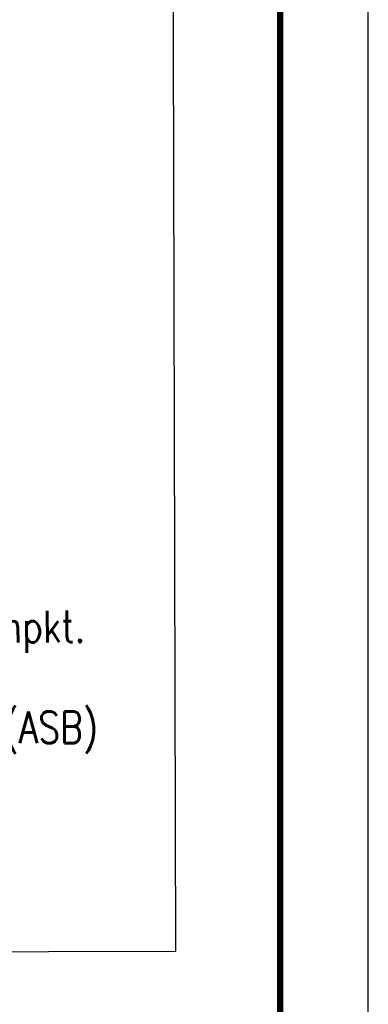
# Model space of a CAD drawing. Extents: x 0 to 1135, y 0 to 420.
# Tile 38 of 55: x 1115 to 1135, y 114 to 170. Entities that reach past the tile are written whole.
import ezdxf

# ---------------------------------------------------------------- set-up
doc = ezdxf.new("R2010")
doc.units = 0
doc.header["$LTSCALE"] = 2
doc.header["$MEASUREMENT"] = 0
doc.linetypes.add('AUSGEZOGEN', pattern=[0])
doc.layers.add('LEGENDE', color=7, linetype='AUSGEZOGEN')
doc.layers.add('RAHMEN', color=250, linetype='AUSGEZOGEN')
doc.styles.add('ROMANS', font='romans.shx', dxfattribs={"width": 0.8})

msp = doc.modelspace()

# ---------------------------------------------------------------- linework, layer by layer
at = {"layer": 'LEGENDE'}
msp.add_lwpolyline([(1030.061, 117.083), (1124.072, 117.324), (1123.635, 287.473), (1029.624, 287.231)], close=True, dxfattribs=at)
at = {"layer": 'RAHMEN'}
msp.add_line((1135, 0), (1135, 420), dxfattribs=at)
at = {"layer": 'RAHMEN', "const_width": 0.35}
msp.add_lwpolyline([(25, 5), (1130, 5), (1130, 415), (25, 415), (25, 5)], dxfattribs=at)

# ---------------------------------------------------------------- texts
at = {"layer": 'LEGENDE', "style": 'ROMANS', "width": 0.8}
for s, p in [('Fb.-Tiefpkt./-Hochpkt.', (1096.162, 134.829)), ('Bauwerksnummer (ASB)', (1096.331, 129.101))]:
    msp.add_text(s, height=1.8, rotation=0.1472, dxfattribs=at).set_placement(p)

doc.saveas('drawing.dxf')
